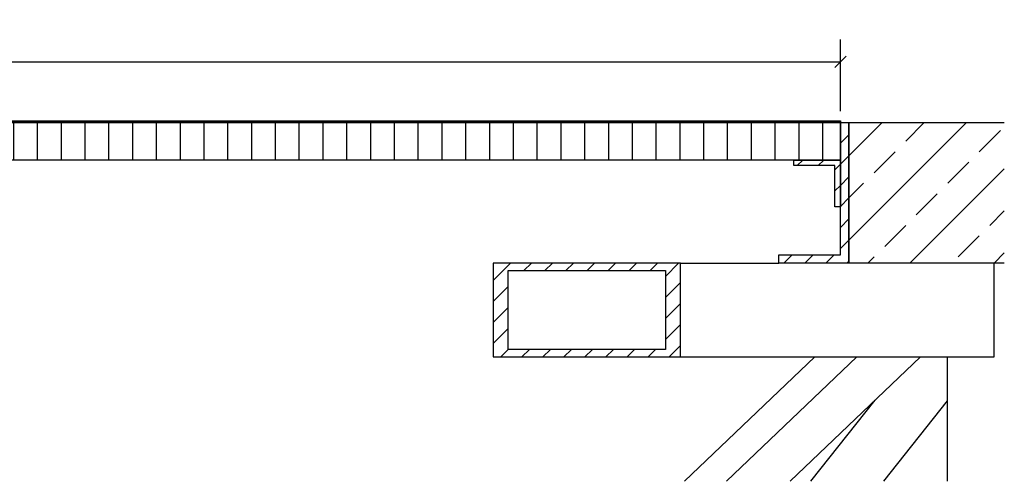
# Model space of a CAD drawing. Header units: millimetres. Extents: x 30 to 60678, y -866 to 36935.
# Tile 3 of 26: x 1198 to 2249, y 30 to 523. Entities that reach past the tile are written whole.
import ezdxf

# ---------------------------------------------------------------- set-up
doc = ezdxf.new("R2010")
doc.units = ezdxf.units.MM
doc.styles.add('Arial Narrow', font='ARIALN.TTF', dxfattribs={"height": 0.2})

# ---------------------------------------------------------------- blocks, each defined once
blk = doc.blocks.new('Part-23549 - 23353')
at = {"color": 7}
blk.add_line((2188.8, 30), (2188.8, 162.8), dxfattribs=at)
blk = doc.blocks.new('Part-23570 - 23353')
at = {"color": 7}
for p, q in [((1907.9, 30), (2046.9, 162.8)), ((1952.9, 30), (2091.9, 162.8)), ((2020.8, 30), (2159.8, 162.8))]:
    blk.add_line(p, q, dxfattribs=at)
blk = doc.blocks.new('Part-23564 - 23353')
at = {"color": 7}
for p, q in [((2042.8, 30), (2111.6, 116.7)), ((2120.8, 30), (2188.8, 115.8))]:
    blk.add_line(p, q, dxfattribs=at)
blk = doc.blocks.new('Part-23592 - 23353')
h = blk.add_hatch()
h.set_pattern_fill('', color=6, scale=10, angle=45, style=0, pattern_type=0)
h.set_pattern_definition([(90, (7694.398, -1911.282), (-25.4, 2e-15), [])])
h.paths.add_polyline_path([(2074.5, 412.8), (123.5, 412.8), (123.5, 372.8), (2074.5, 372.8)])
at = {"color": 7}
for p, q in [((123.5, 412.8), (123.5, 412.8)), ((2074.5, 412.8), (2074.5, 412.8)), ((123.5, 372.8), (123.5, 372.8)), ((2074.5, 372.8), (2074.5, 372.8))]:
    blk.add_line(p, q, dxfattribs=at)
for p, q in [((123.5, 412.8), (2074.5, 412.8)), ((123.5, 372.8), (123.5, 412.8)), ((2074.5, 412.8), (2074.5, 372.8)), ((2074.5, 372.8), (123.5, 372.8))]:
    blk.add_line(p, q)
blk = doc.blocks.new('Part-23596 - 23353')
blk.add_hatch(color=6).paths.add_polyline_path([(2074.5, 414.8), (123.5, 414.8), (123.5, 412.8), (2074.5, 412.8)])
at = {"color": 7}
for p, q in [((123.5, 414.8), (123.5, 414.8)), ((123.5, 412.8), (123.5, 412.8)), ((2074.5, 414.8), (2074.5, 414.8)), ((2074.5, 412.8), (2074.5, 412.8))]:
    blk.add_line(p, q, dxfattribs=at)
for p, q in [((123.5, 414.8), (2074.5, 414.8)), ((123.5, 412.8), (123.5, 414.8)), ((2074.5, 412.8), (123.5, 412.8)), ((2074.5, 414.8), (2074.5, 412.8))]:
    blk.add_line(p, q)
blk = doc.blocks.new('StraightDimension-25003 - 23353')
at = {"color": 174}
for p, q in [((123.5, 424.8), (123.5, 501.5)), ((2074.5, 424.8), (2074.5, 501.5)), ((129.5, 483.5), (117.5, 471.5)), ((2068.5, 471.5), (2080.5, 483.5)), ((123.5, 477.5), (2074.5, 477.5))]:
    blk.add_line(p, q, dxfattribs=at)
at = {"color": 30, "style": 'Arial Narrow'}
blk.add_text('1951', height=28.63, dxfattribs=at).set_placement((1062.5, 486.5))

msp = doc.modelspace()

# ---------------------------------------------------------------- hatches: boundary and pattern name
h = msp.add_hatch()
h.set_pattern_fill('ANSI31', color=6, scale=5, style=0)
h.paths.add_polyline_path([(2083.5, 412.8), (2074.5, 412.8), (2074.5, 271.8), (2008.5, 271.8), (2008.5, 262.8), (2083.5, 262.8)])
h = msp.add_hatch()
h.set_pattern_fill('ANSI33', color=6, scale=10, style=0)
h.paths.add_polyline_path([(2249.3, 262.8), (2249.3, 412.8), (2083.5, 412.8), (2083.5, 262.8)])
h = msp.add_hatch()
h.set_pattern_fill('ANSI31', color=6, scale=5, style=0)
h.paths.add_polyline_path([(2074.5, 372.8), (2024.5, 372.8), (2024.5, 366.8), (2068.5, 366.8), (2068.5, 322.8), (2074.5, 322.8)])
h = msp.add_hatch()
h.set_pattern_fill('ANSI31', color=6, scale=5, style=0)
h.paths.add_polyline_path([(1903.6, 262.8), (1703.6, 262.8), (1703.6, 162.8), (1903.6, 162.8)])
h.paths.add_polyline_path([(1719.6, 170.8), (1719.6, 254.8), (1887.6, 254.8), (1887.6, 170.8)])

# ---------------------------------------------------------------- linework, layer by layer
for p, q in [((2074.5, 412.8), (2083.5, 412.8)), ((2074.5, 271.8), (2074.5, 412.8)), ((2083.5, 412.8), (2083.5, 262.8)), ((2083.5, 412.8), (2249.3, 412.8)), ((2083.5, 262.8), (2083.5, 412.8)), ((2024.5, 372.8), (2074.5, 372.8)), ((2024.5, 366.8), (2024.5, 372.8)), ((2074.5, 372.8), (2074.5, 322.8)), ((2068.5, 366.8), (2024.5, 366.8)), ((2068.5, 322.8), (2068.5, 366.8)), ((2074.5, 322.8), (2068.5, 322.8)), ((1903.6, 262.8), (1703.6, 262.8)), ((1703.6, 262.8), (1703.6, 162.8)), ((1903.6, 162.8), (1903.6, 262.8)), ((2008.5, 262.8), (2008.5, 271.8)), ((2008.5, 271.8), (2074.5, 271.8)), ((2083.5, 262.8), (2008.5, 262.8)), ((2249.3, 262.8), (2083.5, 262.8)), ((1719.6, 170.8), (1719.6, 254.8)), ((1719.6, 254.8), (1887.6, 254.8)), ((1887.6, 254.8), (1887.6, 170.8)), ((1887.6, 170.8), (1719.6, 170.8)), ((1703.6, 162.8), (1903.6, 162.8))]:
    msp.add_line(p, q)
at = {"color": 7}
for p, q in [((1903.6, 262.8), (2008.5, 262.8)), ((2238.6, 162.8), (2238.6, 262.8)), ((1903.6, 162.8), (2238.6, 162.8))]:
    msp.add_line(p, q, dxfattribs=at)

# ---------------------------------------------------------------- block references
for name in ['StraightDimension-25003 - 23353', 'Part-23596 - 23353', 'Part-23592 - 23353', 'Part-23570 - 23353', 'Part-23549 - 23353', 'Part-23564 - 23353']:
    msp.add_blockref(name, (0, 0))

doc.saveas('drawing.dxf')
